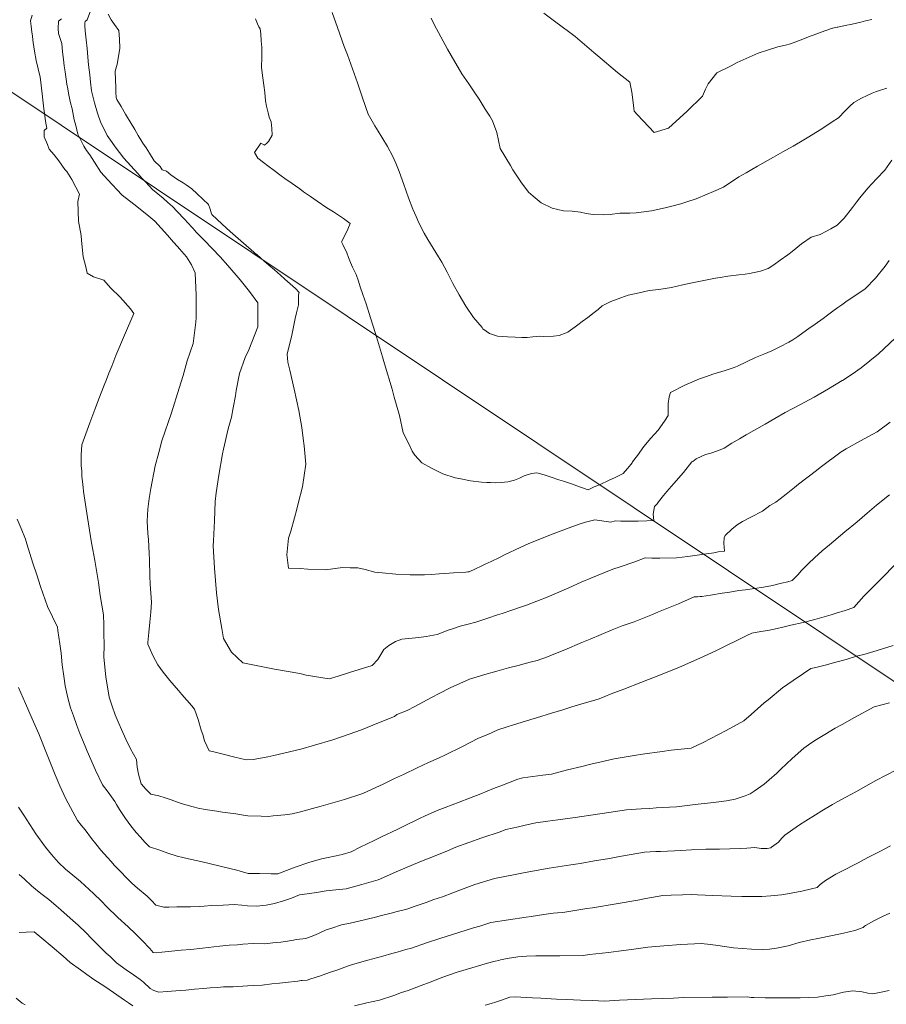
# Model space of a CAD drawing. Header units: inches. Extents: x 11351264 to 11356330, y 6702313 to 6706468.
# Tile 37 of 160: x 11353543 to 11353921, y 6703724 to 6704154. Entities that reach past the tile are written whole.
import ezdxf

# ---------------------------------------------------------------- set-up
doc = ezdxf.new("R2010")
doc.units = ezdxf.units.IN
doc.header["$MEASUREMENT"] = 0
doc.layers.add('Shumate_Contours_clip1', color=7, linetype='Continuous', lineweight=0)
doc.layers.add('Shumate_Parcels_clip1', color=7, linetype='Continuous', lineweight=0)

msp = doc.modelspace()

# ---------------------------------------------------------------- linework, layer by layer
at = {"layer": 'Shumate_Contours_clip1'}
for points, elevation in [([(11353923.01, 6703978.08), (11353917.32, 6703973.85), (11353910.13, 6703969.82), (11353903.87, 6703966.36), (11353901.62, 6703965.11), (11353892.46, 6703958.22), (11353890.81, 6703956.95), (11353882.99, 6703950.91), (11353881.24, 6703949.57), (11353877.64, 6703946.63), (11353874.98, 6703944.6), (11353873.05, 6703943.15), (11353870.42, 6703941.67), (11353867.33, 6703939.2), (11353862.14, 6703936.48), (11353858.48, 6703934.58), (11353856.26, 6703933.14), (11353853.9, 6703931.34), (11353850.93, 6703928.58), (11353850.58, 6703927.46), (11353850.42, 6703925.13), (11353850.64, 6703921.77), (11353847.88, 6703921.34), (11353846.07, 6703921.04), (11353842.81, 6703920.53), (11353840.78, 6703920.21), (11353838.74, 6703919.9), (11353834.65, 6703919.35), (11353829.74, 6703918.76), (11353822.38, 6703918.62), (11353818.94, 6703918.63), (11353816, 6703918.72), (11353811.48, 6703916.99), (11353805.04, 6703914.89), (11353801.82, 6703913.77), (11353792.25, 6703909.98), (11353788.04, 6703908.22), (11353782.68, 6703905.73), (11353776.27, 6703902.95), (11353773.11, 6703901.62), (11353764.1, 6703898.14), (11353763.72, 6703897.99), (11353761.58, 6703897.31), (11353757.71, 6703895.98), (11353753.52, 6703894.48), (11353751.52, 6703893.84), (11353747.23, 6703892.39), (11353742.08, 6703890.74), (11353738.65, 6703889.84), (11353735.14, 6703888.88), (11353732.23, 6703887.86), (11353729.99, 6703887.13), (11353725.04, 6703885.28), (11353720.37, 6703884.38), (11353717.09, 6703884.02), (11353709.74, 6703883.29), (11353706.93, 6703882.25), (11353703.98, 6703880.49), (11353701.84, 6703878.76), (11353699.24, 6703874.35), (11353696.65, 6703871.8), (11353686.86, 6703868.7), (11353681.91, 6703867.05), (11353677.93, 6703865.88), (11353667.84, 6703867.56), (11353665.12, 6703868.22), (11353654.04, 6703870.12), (11353640.23, 6703872.88), (11353635.25, 6703877.62), (11353631.79, 6703883.52), (11353631, 6703887.91), (11353629.63, 6703896.22), (11353628.67, 6703903.48), (11353627.87, 6703914.3), (11353627.26, 6703924.03), (11353627.36, 6703926.27), (11353627.8, 6703934.98), (11353628.09, 6703943.41), (11353628.61, 6703947.15), (11353629.67, 6703954.86), (11353631.25, 6703964.21), (11353631.73, 6703966.29), (11353633.78, 6703975.08), (11353635.26, 6703980.16), (11353635.91, 6703984.25), (11353636.98, 6703989.52), (11353637.33, 6703991.79), (11353638.73, 6703999.33), (11353641.19, 6704006.23), (11353642.84, 6704009.67), (11353644.12, 6704012.97), (11353646.78, 6704019.6), (11353646.82, 6704030.17), (11353643.05, 6704035.14), (11353638.96, 6704040.22), (11353633.67, 6704046.5), (11353630.29, 6704050.18), (11353626.82, 6704053.83), (11353623.33, 6704057.46), (11353620.53, 6704060.34), (11353619.57, 6704061.24), (11353619.46, 6704061.44), (11353617.85, 6704063.15), (11353614.68, 6704066.67), (11353611.57, 6704069.99), (11353609.39, 6704072.2), (11353607.46, 6704073.96), (11353605.37, 6704075.8), (11353603.09, 6704077.67), (11353600.65, 6704079.64), (11353599.29, 6704081.24), (11353597.59, 6704082.97), (11353596.12, 6704084.52), (11353594.33, 6704086.58), (11353591.27, 6704089.95), (11353588.26, 6704093.34), (11353584.37, 6704098.26), (11353583.12, 6704100.14), (11353580.93, 6704103.23), (11353579.11, 6704106.78), (11353578.13, 6704108.8), (11353576.73, 6704113.02), (11353575.44, 6704117.43), (11353574.11, 6704122.69), (11353573.7, 6704126.46), (11353573.34, 6704129.66), (11353572.82, 6704134.07), (11353572.48, 6704137.4), (11353572.12, 6704141.22), (11353571.75, 6704145.04), (11353571.35, 6704148.86), (11353571.13, 6704151.12), (11353571.15, 6704152.42), (11353571.37, 6704153.03), (11353572.14, 6704153.72), (11353573.67, 6704157.64)], 1410), ([(11353923.86, 6704092.46), (11353920.68, 6704088.08), (11353917.15, 6704084.34), (11353913.28, 6704080.23), (11353909.87, 6704076.02), (11353908.42, 6704074.14), (11353906.55, 6704071.77), (11353902.98, 6704067.15), (11353899.93, 6704064.04), (11353897.17, 6704062.46), (11353895.26, 6704061.45), (11353892.53, 6704060), (11353888.61, 6704058.76), (11353884.3, 6704055.94), (11353880.19, 6704052.62), (11353878.31, 6704051.13), (11353875.06, 6704048.78), (11353872.21, 6704046.78), (11353869.68, 6704045.1), (11353866.37, 6704043.99), (11353861.66, 6704042.9), (11353859.64, 6704042.71), (11353856.9, 6704042.38), (11353852.15, 6704041.79), (11353848.77, 6704041.25), (11353847.81, 6704041.07), (11353846.68, 6704040.84), (11353843.83, 6704040.31), (11353836.56, 6704038.87), (11353832.52, 6704038.06), (11353827.51, 6704036.9), (11353822.03, 6704035.99), (11353817.75, 6704035.57), (11353813.39, 6704034.49), (11353808.54, 6704033.45), (11353805.37, 6704032.33), (11353800.98, 6704030.7), (11353797.26, 6704028.86), (11353795.5, 6704027.29), (11353793.66, 6704025.9), (11353790.88, 6704023.77), (11353788.54, 6704022.03), (11353786.57, 6704020.55), (11353785.48, 6704019.73), (11353783.33, 6704018.16), (11353782.24, 6704017.36), (11353781.54, 6704017.06), (11353778.36, 6704015.91), (11353775.98, 6704015.61), (11353771.67, 6704015.46), (11353769.87, 6704015.53), (11353766.92, 6704015.31), (11353764.42, 6704014.99), (11353762.09, 6704014.96), (11353759.23, 6704015.13), (11353755.85, 6704015.26), (11353751.41, 6704015.64), (11353747.92, 6704016.8), (11353745.08, 6704018.83), (11353744.75, 6704019.32), (11353741.01, 6704023.77), (11353737.63, 6704028.63), (11353734.72, 6704033.6), (11353732.02, 6704038.61), (11353729.43, 6704043.49), (11353727.09, 6704047.95), (11353725.73, 6704050.21), (11353724.55, 6704052.16), (11353723.38, 6704054.03), (11353721.05, 6704057.84), (11353719.38, 6704060.56), (11353717.05, 6704065.04), (11353715.94, 6704067.79), (11353714.55, 6704071.06), (11353712.65, 6704075.95), (11353710.51, 6704081.8), (11353708.47, 6704087.48), (11353707.01, 6704091.09), (11353705.64, 6704094.35), (11353703.35, 6704098.34), (11353700.93, 6704102.45), (11353699.39, 6704105.08), (11353697.82, 6704107.48), (11353694.98, 6704112.58), (11353692.44, 6704119.7), (11353690.37, 6704126.25), (11353685.86, 6704138.37), (11353684.48, 6704142.13), (11353681.49, 6704150.43), (11353679.17, 6704156.87)], 1416), ([(11353915.04, 6704153.89), (11353912.29, 6704153.23), (11353910.28, 6704152.75), (11353906.45, 6704151.88), (11353903.35, 6704151.19), (11353900.22, 6704150.51), (11353899.97, 6704150.46), (11353897.96, 6704150.1), (11353897.93, 6704150.1), (11353896.97, 6704149.75), (11353892.93, 6704148.28), (11353889.42, 6704147), (11353888.15, 6704146.54), (11353884.12, 6704144.98), (11353881.85, 6704144.05), (11353879.55, 6704143.2), (11353877.32, 6704142.64), (11353873.98, 6704141.95), (11353869.88, 6704140.68), (11353865.39, 6704139.18), (11353856.26, 6704135.12), (11353853.59, 6704133.68), (11353847.34, 6704130.54), (11353843.53, 6704125.77), (11353842.35, 6704123.4), (11353841.01, 6704120.41), (11353834.21, 6704113.71), (11353831.17, 6704110.97), (11353826.15, 6704106.34), (11353819.95, 6704104.51), (11353812.63, 6704112.25), (11353811.25, 6704113.83), (11353810.55, 6704118.74), (11353810.24, 6704122.08), (11353809.27, 6704126.51), (11353803.98, 6704130.74), (11353795.3, 6704137.94), (11353793.54, 6704139.41), (11353785.44, 6704146.38), (11353782.55, 6704148.58), (11353779.7, 6704150.69), (11353776.36, 6704153.12), (11353771.79, 6704156.7)], 1420), ([(11353928.75, 6703919.57), (11353920.15, 6703910.68), (11353911.53, 6703901.99), (11353909.41, 6703899.63), (11353907.15, 6703897.09), (11353903.43, 6703895.8), (11353899.47, 6703894.57), (11353897.3, 6703893.86), (11353890.21, 6703891.9), (11353885, 6703890.61), (11353879.59, 6703889.36), (11353876.23, 6703888.55), (11353873.63, 6703887.98), (11353869.55, 6703887.1), (11353866.59, 6703886.6), (11353862.58, 6703885.95), (11353860.41, 6703884.83), (11353847.18, 6703878.28), (11353841.17, 6703875.53), (11353831.01, 6703871.07), (11353823.49, 6703868), (11353814.17, 6703864.28), (11353806.72, 6703861.5), (11353801.2, 6703859.41), (11353798.45, 6703858.3), (11353795.83, 6703857.27), (11353793.01, 6703856.4), (11353789.3, 6703855.28), (11353784.02, 6703853.67), (11353779.98, 6703852.44), (11353775.03, 6703850.95), (11353768.5, 6703848.93), (11353766.03, 6703848.17), (11353763.66, 6703847.47), (11353758.4, 6703845.9), (11353755.65, 6703845), (11353751.66, 6703843.74), (11353747.19, 6703841.7), (11353743.22, 6703840), (11353735.87, 6703836.27), (11353728.77, 6703832.75), (11353725.68, 6703831.31), (11353721.36, 6703829.36), (11353716.36, 6703827.05), (11353710.36, 6703824.19), (11353706.53, 6703822.39), (11353701.49, 6703819.97), (11353696.69, 6703817.77), (11353692.69, 6703815.91), (11353684.63, 6703813.26), (11353674.44, 6703810.29), (11353670.69, 6703809.26), (11353668.03, 6703808.59), (11353664.78, 6703807.66), (11353661.77, 6703807.06), (11353658.5, 6703806.49), (11353653.38, 6703806.07), (11353651.31, 6703805.87), (11353648.17, 6703805.91), (11353642.43, 6703806.1), (11353639.64, 6703806.61), (11353637.13, 6703807.06), (11353631.26, 6703807.78), (11353628.79, 6703808.14), (11353623.74, 6703808.93), (11353620.73, 6703809.49), (11353618.53, 6703810.02), (11353613.3, 6703811.5), (11353608.89, 6703813.08), (11353606.28, 6703814), (11353603.44, 6703814.84), (11353599.98, 6703815.65), (11353598.01, 6703817.65), (11353595.74, 6703820.14), (11353594.58, 6703824.32), (11353594.01, 6703827.4), (11353593.7, 6703830.69), (11353591.12, 6703835.45), (11353589.13, 6703839.65), (11353587.19, 6703843.85), (11353586.14, 6703846.13), (11353584.34, 6703850.27), (11353583.08, 6703854.02), (11353581.72, 6703857.91), (11353580.29, 6703866.76), (11353579.52, 6703875.37), (11353579.6, 6703880.75), (11353579.46, 6703885.72), (11353579.47, 6703889.58), (11353579.31, 6703893.85), (11353577.9, 6703902.36), (11353577.09, 6703908.07), (11353575.46, 6703917.68), (11353574.63, 6703922.23), (11353574, 6703925.39), (11353572.32, 6703936.43), (11353570.57, 6703947.77), (11353570.37, 6703949.45), (11353570.34, 6703950.76), (11353569.89, 6703954.39), (11353569.83, 6703956.69), (11353569.59, 6703959.12), (11353569.56, 6703963.72), (11353569.87, 6703968.18), (11353571.61, 6703972.98), (11353573.38, 6703977.75), (11353575.56, 6703983.62), (11353577.56, 6703988.93), (11353578.35, 6703990.86), (11353579.6, 6703994.17), (11353580.64, 6703996.69), (11353581.66, 6703999.39), (11353582.95, 6704002.46), (11353584.68, 6704007.19), (11353588.54, 6704016.08), (11353592.61, 6704025.48), (11353591.06, 6704027.52), (11353586.56, 6704032.59), (11353582.3, 6704036.74), (11353579.42, 6704040.05), (11353574.96, 6704041.43), (11353572.2, 6704043.09), (11353571.65, 6704045.92), (11353570.45, 6704050.18), (11353569.76, 6704057.38), (11353569.52, 6704059.51), (11353568.36, 6704065.82), (11353568.15, 6704074.36), (11353568.87, 6704077.57), (11353567.29, 6704080.72), (11353565.44, 6704083.94), (11353563.22, 6704087.49), (11353562.4, 6704088.32), (11353559.76, 6704092.13), (11353557.71, 6704094.76), (11353555.62, 6704097.2), (11353554.8, 6704099.31), (11353553.41, 6704102.64), (11353553.36, 6704105.38), (11353554.58, 6704106.44), (11353554.18, 6704108.58), (11353553.26, 6704114.92), (11353552.56, 6704121.34), (11353551.76, 6704127.72), (11353551.61, 6704128.67), (11353550.81, 6704132.26), (11353549.94, 6704136.03), (11353549.23, 6704139.99), (11353548.6, 6704143.87), (11353548.47, 6704144.85), (11353548.28, 6704146.72), (11353547.94, 6704148.34), (11353547.64, 6704150.95), (11353547.44, 6704153.35), (11353548.19, 6704155.73)], 1406), ([(11353922.73, 6703946.33), (11353917.13, 6703941.74), (11353913, 6703938.32), (11353908.58, 6703934.52), (11353903.2, 6703930.13), (11353896.54, 6703924.45), (11353893.33, 6703921.79), (11353890.02, 6703918.76), (11353887.44, 6703916.36), (11353884.38, 6703913.23), (11353882.65, 6703911.39), (11353880.28, 6703908.9), (11353878.31, 6703908.37), (11353875.53, 6703907.68), (11353871.61, 6703906.68), (11353867.7, 6703905.99), (11353863.8, 6703905.42), (11353859.91, 6703904.88), (11353856.98, 6703904.48), (11353852.98, 6703903.86), (11353849.61, 6703903.31), (11353844.53, 6703902.47), (11353840.83, 6703901.96), (11353839.99, 6703901.85), (11353838.94, 6703901.73), (11353837.37, 6703901.7), (11353830.52, 6703898.63), (11353821.88, 6703895.19), (11353819.18, 6703894.09), (11353811.18, 6703890.87), (11353805.94, 6703889.04), (11353801.52, 6703887.37), (11353791.95, 6703883.34), (11353788.26, 6703881.75), (11353780.97, 6703878.57), (11353775.37, 6703876.36), (11353773.31, 6703875.6), (11353768.76, 6703874), (11353765.72, 6703873.2), (11353760.47, 6703871.79), (11353756.34, 6703870.75), (11353751.15, 6703869.3), (11353745.99, 6703867.86), (11353739.23, 6703865.74), (11353730.77, 6703862.02), (11353726.05, 6703859.55), (11353722.62, 6703857.77), (11353715.38, 6703853.87), (11353712, 6703852.19), (11353707.56, 6703850.4), (11353706.49, 6703849.46), (11353698.77, 6703846.38), (11353692.84, 6703843.97), (11353689.96, 6703842.95), (11353679.45, 6703839.33), (11353671.54, 6703837), (11353665.54, 6703835.29), (11353653.8, 6703832.47), (11353651.1, 6703831.86), (11353648.76, 6703831.5), (11353644.77, 6703830.75), (11353641.65, 6703830.52), (11353636.64, 6703831.73), (11353631.63, 6703833.05), (11353627.5, 6703834.06), (11353625.55, 6703834.54), (11353623.43, 6703838.91), (11353622.66, 6703841.6), (11353622.01, 6703843.56), (11353620.66, 6703848.26), (11353619.11, 6703852.67), (11353618.97, 6703852.89), (11353617.89, 6703854.22), (11353613.6, 6703859.1), (11353612.02, 6703860.86), (11353608.26, 6703865.25), (11353605.43, 6703868.83), (11353603.12, 6703872.09), (11353600.96, 6703875.83), (11353598.61, 6703881.07), (11353598.63, 6703881.83), (11353599.13, 6703886.19), (11353599.59, 6703890.63), (11353600.01, 6703895.06), (11353600.35, 6703899.46), (11353599.64, 6703907.22), (11353599.6, 6703910.85), (11353599.37, 6703918.05), (11353599.28, 6703920.62), (11353598.93, 6703926.78), (11353598.74, 6703929.4), (11353598.43, 6703934.83), (11353598.72, 6703940.04), (11353599.21, 6703944.63), (11353599.92, 6703949.08), (11353601.83, 6703958.99), (11353603.47, 6703964.75), (11353604.87, 6703969.95), (11353608.99, 6703982.1), (11353612.39, 6703992.91), (11353614.11, 6703998.35), (11353615.88, 6704004.88), (11353618.52, 6704012.42), (11353619.63, 6704021.7), (11353619.76, 6704023.74), (11353619.73, 6704033.48), (11353619.36, 6704043.2), (11353617.73, 6704046.76), (11353615.61, 6704050.25), (11353612.54, 6704053.71), (11353611.66, 6704054.73), (11353609.94, 6704056.67), (11353607.21, 6704059.73), (11353604.47, 6704062.79), (11353601.7, 6704065.82), (11353598.23, 6704068.78), (11353592.57, 6704073.19), (11353587.53, 6704077.15), (11353585.1, 6704079.62), (11353583.26, 6704081.66), (11353581.15, 6704083.84), (11353578.08, 6704087.19), (11353575.36, 6704091.5), (11353573.32, 6704094.71), (11353571.95, 6704096.61), (11353570.77, 6704098.53), (11353569.72, 6704100.52), (11353568.14, 6704103.81), (11353567.24, 6704107.53), (11353566.52, 6704110.11), (11353565.59, 6704114.84), (11353564.95, 6704117.42), (11353564.2, 6704120.83), (11353563.71, 6704123.53), (11353563.26, 6704125.57), (11353562.54, 6704130.99), (11353562.19, 6704133.69), (11353561.87, 6704136.34), (11353561.45, 6704139.75), (11353561.05, 6704143.45), (11353559.68, 6704147.81), (11353559.44, 6704149.99), (11353559.62, 6704153.14), (11353560.93, 6704154.17)], 1408), ([(11353925.19, 6704014.7), (11353917.92, 6704007.93), (11353914.19, 6704004.82), (11353910.37, 6704001.82), (11353906.39, 6703998.97), (11353902.3, 6703996.29), (11353902.26, 6703996.26), (11353902.11, 6703996.17), (11353896.06, 6703992.57), (11353889.84, 6703989.01), (11353883.56, 6703985.59), (11353877.25, 6703982.23), (11353872.62, 6703979.57), (11353868.49, 6703977.17), (11353863.55, 6703974.45), (11353860.11, 6703972.48), (11353857.19, 6703970.82), (11353853.88, 6703968.85), (11353850.53, 6703966.7), (11353849.5, 6703966.22), (11353847.6, 6703965.53), (11353844.65, 6703964.52), (11353842.41, 6703963.95), (11353838.28, 6703961.99), (11353836.86, 6703960.82), (11353836.43, 6703960.69), (11353832.8, 6703956.05), (11353828.53, 6703951.18), (11353825.5, 6703947.75), (11353824.08, 6703946.02), (11353821.9, 6703943.25), (11353821.2, 6703942.38), (11353820.05, 6703941.19), (11353819.57, 6703937.88), (11353819.82, 6703935.11), (11353816.73, 6703934.95), (11353812.96, 6703934.84), (11353810.81, 6703934.84), (11353807.52, 6703934.82), (11353805.4, 6703934.87), (11353802.96, 6703934.95), (11353801.07, 6703934.32), (11353793.95, 6703935.37), (11353789.94, 6703934.29), (11353787.54, 6703933.59), (11353783.93, 6703932.32), (11353779.29, 6703930.59), (11353774.59, 6703928.8), (11353771.36, 6703927.51), (11353765.24, 6703925.01), (11353761.68, 6703923.43), (11353758.9, 6703922.13), (11353756.96, 6703921.23), (11353754.87, 6703920.23), (11353752.4, 6703918.98), (11353748.64, 6703917.14), (11353746.12, 6703915.97), (11353744.3, 6703915.12), (11353741.79, 6703913.95), (11353739.15, 6703912.68), (11353738.91, 6703912.61), (11353738.52, 6703912.61), (11353737.57, 6703912.56), (11353732.23, 6703912.27), (11353728.39, 6703912), (11353725.93, 6703911.83), (11353722.69, 6703911.58), (11353719.64, 6703911.39), (11353717.5, 6703911.31), (11353713.27, 6703911.31), (11353707.03, 6703911.62), (11353701.1, 6703912.3), (11353697.81, 6703912.6), (11353693.63, 6703913.76), (11353690.48, 6703914.49), (11353687.09, 6703914.4), (11353683.74, 6703914.51), (11353676.32, 6703913.61), (11353668.57, 6703913.83), (11353665.19, 6703914.08), (11353660.14, 6703914.26), (11353659.45, 6703920.08), (11353660.21, 6703927.34), (11353661.22, 6703930.49), (11353662.76, 6703936.29), (11353663.84, 6703940.09), (11353664.33, 6703942.44), (11353666.22, 6703949.75), (11353667.79, 6703959.63), (11353667.06, 6703967.64), (11353666.57, 6703970.87), (11353665.99, 6703975.75), (11353664.69, 6703983.09), (11353662.56, 6703992.39), (11353660.69, 6704000.79), (11353659.8, 6704004.22), (11353659.53, 6704007.66), (11353661.54, 6704015.95), (11353663.03, 6704023.3), (11353663.66, 6704025.74), (11353664.52, 6704029.28), (11353664.48, 6704033.64), (11353664.76, 6704034.63), (11353663.16, 6704036.4), (11353658.59, 6704040.5), (11353656.68, 6704042.16), (11353654.05, 6704044.49), (11353651.59, 6704046.62), (11353649.53, 6704048.39), (11353646.42, 6704051.09), (11353645.49, 6704051.82), (11353644.96, 6704052.25), (11353640.45, 6704056.2), (11353634.64, 6704061.3), (11353631.15, 6704064.54), (11353626.58, 6704068.76), (11353626.44, 6704069.04), (11353625.91, 6704071.05), (11353625.13, 6704073.12), (11353622.68, 6704075.38), (11353620.2, 6704077.68), (11353617.91, 6704079.94), (11353615.44, 6704081.72), (11353614.12, 6704082.49), (11353611.68, 6704084.01), (11353608.76, 6704086), (11353606.8, 6704087.66), (11353604.9, 6704088.19), (11353604.04, 6704089.61), (11353601.42, 6704092.15), (11353599.42, 6704095.55), (11353598.01, 6704097.87), (11353596.5, 6704099.87), (11353594.48, 6704103.21), (11353592.95, 6704105.76), (11353590.94, 6704109.12), (11353589.38, 6704111.76), (11353588.95, 6704112.5), (11353586.96, 6704115.86), (11353585.15, 6704118.91), (11353584.89, 6704119.83), (11353584.65, 6704122.14), (11353584.64, 6704124.27), (11353584.58, 6704127.3), (11353584.41, 6704131.25), (11353585.21, 6704134.29), (11353585.87, 6704137.76), (11353586.44, 6704141.41), (11353586.36, 6704145.3), (11353586.02, 6704149.07), (11353584.17, 6704151.68), (11353582.65, 6704153.75), (11353581.35, 6704156.25)], 1412), ([(11353922.65, 6704048.67), (11353920.82, 6704046.09), (11353916.71, 6704040.87), (11353912.07, 6704036.3), (11353908.02, 6704033.49), (11353904.3, 6704031.03), (11353901.88, 6704029.24), (11353900.24, 6704028.04), (11353898.07, 6704026.45), (11353895.72, 6704024.74), (11353893.71, 6704023.3), (11353890.27, 6704020.87), (11353887.53, 6704018.92), (11353884.85, 6704017.03), (11353882.76, 6704015.42), (11353880.5, 6704013.91), (11353878.8, 6704012.96), (11353874.87, 6704010.91), (11353871.41, 6704009.22), (11353867.9, 6704007.77), (11353864.27, 6704006.29), (11353860.35, 6704004.38), (11353856.29, 6704002.43), (11353855.65, 6704002.15), (11353854.93, 6704001.85), (11353850.97, 6704000.52), (11353845.64, 6703998.95), (11353842.74, 6703998.03), (11353839.77, 6703996.98), (11353833.27, 6703994.12), (11353827.1, 6703991), (11353826.44, 6703989.08), (11353826.01, 6703986.12), (11353826, 6703980.87), (11353824.44, 6703978.49), (11353821.61, 6703974.54), (11353818.47, 6703971), (11353815.48, 6703967.34), (11353812.64, 6703963.54), (11353810.43, 6703960.71), (11353810.29, 6703960.2), (11353809.8, 6703959.53), (11353808.3, 6703957.79), (11353806.39, 6703955.55), (11353802.83, 6703953.81), (11353800.03, 6703952.57), (11353796.27, 6703950.85), (11353793.75, 6703949.74), (11353791.1, 6703948.49), (11353787.3, 6703949.84), (11353783.74, 6703951.1), (11353780.28, 6703952.26), (11353778.3, 6703952.91), (11353774.95, 6703953.98), (11353771.91, 6703955.01), (11353768.63, 6703955.93), (11353766.31, 6703955.63), (11353763.19, 6703954.62), (11353761.13, 6703953.59), (11353758.95, 6703952.66), (11353756.05, 6703952.02), (11353753.06, 6703951.61), (11353750.57, 6703951.52), (11353748.37, 6703951.63), (11353746.76, 6703951.65), (11353744.5, 6703951.83), (11353739.64, 6703952.44), (11353735.39, 6703953.27), (11353733.05, 6703953.75), (11353727.62, 6703955.44), (11353722.69, 6703957.98), (11353718.36, 6703960.29), (11353715.28, 6703963.65), (11353714.21, 6703965.4), (11353712.57, 6703968.85), (11353710.2, 6703973.34), (11353708.65, 6703980.94), (11353706.31, 6703989.01), (11353705.4, 6703992.5), (11353702.13, 6704003.5), (11353701.24, 6704006.54), (11353698.13, 6704016.77), (11353695.94, 6704023.65), (11353694.11, 6704029.71), (11353692.63, 6704033.71), (11353691.49, 6704037.14), (11353690.77, 6704039.58), (11353689.76, 6704042.45), (11353688.13, 6704045.67), (11353687.19, 6704047.78), (11353686.4, 6704049.9), (11353685.57, 6704052.02), (11353683.92, 6704055.68), (11353683.27, 6704056.84), (11353684.81, 6704059.54), (11353686.13, 6704062.28), (11353687.1, 6704064.85), (11353684.11, 6704066.99), (11353681.93, 6704068.46), (11353679.78, 6704069.87), (11353676.86, 6704071.66), (11353672.69, 6704074.54), (11353669.76, 6704076.56), (11353666.77, 6704078.67), (11353665.06, 6704079.88), (11353663.19, 6704081.16), (11353661.74, 6704082.19), (11353658.48, 6704084.47), (11353656.9, 6704085.65), (11353656.4, 6704086.03), (11353653.88, 6704087.92), (11353651.18, 6704089.94), (11353649.27, 6704091.37), (11353646.79, 6704093.24), (11353645.35, 6704095.78), (11353648.09, 6704099.8), (11353649.71, 6704098.93), (11353650.74, 6704099.88), (11353651.43, 6704100.59), (11353652.99, 6704103.38), (11353652.92, 6704106.2), (11353652.6, 6704109.23), (11353651.67, 6704111.25), (11353651.25, 6704113.15), (11353650.57, 6704116), (11353650.15, 6704118.31), (11353649.77, 6704122.01), (11353649.39, 6704125.21), (11353648.8, 6704129.47), (11353648.41, 6704133.1), (11353648.44, 6704137.37), (11353648.44, 6704141.64), (11353648.27, 6704144.52), (11353648.02, 6704147.63), (11353647.72, 6704149.85), (11353647.23, 6704150.68), (11353646.59, 6704152.01), (11353645.74, 6704154.15)], 1414), ([(11353921.57, 6704123.91), (11353918.84, 6704123.03), (11353916.67, 6704122.24), (11353915.16, 6704121.63), (11353912.99, 6704120.7), (11353910.54, 6704119.46), (11353907.14, 6704117.61), (11353905.38, 6704116.04), (11353903.4, 6704114), (11353900.42, 6704110.94), (11353897.71, 6704109.16), (11353895.85, 6704107.88), (11353892.5, 6704105.7), (11353887.56, 6704102.58), (11353885.27, 6704101.27), (11353880.66, 6704098.61), (11353876.15, 6704096.06), (11353872.06, 6704093.72), (11353865.15, 6704089.84), (11353860.11, 6704086.92), (11353856.97, 6704085.21), (11353850.18, 6704080.6), (11353845.86, 6704078.7), (11353843.11, 6704077.55), (11353838.29, 6704075.56), (11353834.19, 6704074.27), (11353831.62, 6704073.4), (11353827.63, 6704072.36), (11353824.67, 6704071.58), (11353818.82, 6704070.27), (11353812.08, 6704069.51), (11353809.28, 6704069.3), (11353804.92, 6704069.35), (11353800.67, 6704068.74), (11353797.78, 6704068.56), (11353793.35, 6704068.71), (11353790.23, 6704069.12), (11353787.78, 6704069.78), (11353784.1, 6704070.23), (11353780.27, 6704070.26), (11353775.33, 6704071.48), (11353770.61, 6704073.84), (11353767.13, 6704076.7), (11353764.96, 6704078.52), (11353761.66, 6704082.96), (11353758.14, 6704088.18), (11353757.15, 6704090.06), (11353752.65, 6704097.55), (11353751.24, 6704104.49), (11353749.36, 6704109.6), (11353748.17, 6704111.64), (11353746.14, 6704114.7), (11353743.41, 6704119.01), (11353741.57, 6704121.83), (11353738.99, 6704125.84), (11353735.92, 6704130.2), (11353731.23, 6704138.18), (11353729.65, 6704140.96), (11353726.7, 6704146.25), (11353723.83, 6704151.73), (11353722.47, 6704154.48)], 1418), ([(11353924.43, 6703880.52), (11353917.38, 6703878.3), (11353911.53, 6703876.64), (11353908.32, 6703875.8), (11353903.87, 6703874.42), (11353897.73, 6703872.76), (11353895.22, 6703872.13), (11353890.64, 6703870.92), (11353888.36, 6703870.39), (11353885.23, 6703868.31), (11353880.69, 6703865.21), (11353876.03, 6703862.05), (11353869.68, 6703856.8), (11353867.99, 6703855.45), (11353862.3, 6703850.44), (11353859.1, 6703847.64), (11353851.44, 6703843.34), (11353841.33, 6703838.14), (11353836.09, 6703835.71), (11353827.36, 6703834.75), (11353823.39, 6703834.25), (11353814.87, 6703833.1), (11353811.16, 6703832.52), (11353802.41, 6703831.05), (11353796.74, 6703829.7), (11353792.22, 6703828.63), (11353788.3, 6703827.66), (11353782.04, 6703826.16), (11353775.03, 6703824.38), (11353771.35, 6703823.88), (11353762.51, 6703822.68), (11353760.37, 6703822.17), (11353753.63, 6703819.45), (11353749.77, 6703818), (11353744.16, 6703815.75), (11353739.18, 6703813.87), (11353734.67, 6703812.07), (11353728.61, 6703809.8), (11353725.16, 6703808.44), (11353719.57, 6703806.02), (11353717.66, 6703805.05), (11353710.21, 6703801.53), (11353707.59, 6703800.2), (11353700.84, 6703796.98), (11353697.55, 6703795.31), (11353691.46, 6703792.41), (11353687.53, 6703790.4), (11353683.57, 6703789.18), (11353681, 6703788.68), (11353676.73, 6703787.76), (11353674.55, 6703787.4), (11353669.04, 6703785.76), (11353663.04, 6703783.65), (11353655.51, 6703780.87), (11353652.52, 6703780.77), (11353647.42, 6703780.97), (11353645.37, 6703780.94), (11353642.51, 6703780.95), (11353637.6, 6703782.37), (11353634.52, 6703783.13), (11353630.28, 6703784.13), (11353626.06, 6703785.15), (11353621.82, 6703786.15), (11353617.78, 6703787.11), (11353613.99, 6703787.92), (11353611.57, 6703788.52), (11353607.48, 6703789.87), (11353603.97, 6703791.07), (11353599.46, 6703792.62), (11353597.43, 6703794.68), (11353595.54, 6703796.75), (11353593.53, 6703798.86), (11353591.21, 6703801.82), (11353588.99, 6703804.9), (11353586.34, 6703808.88), (11353584.98, 6703811.03), (11353584.33, 6703812.44), (11353582.84, 6703814.48), (11353581.33, 6703816.49), (11353578.87, 6703819.72), (11353575.81, 6703826.02), (11353572.13, 6703834.37), (11353571.24, 6703836.48), (11353569.02, 6703842.01), (11353567.64, 6703845.6), (11353566.16, 6703849.77), (11353564.82, 6703853.24), (11353563.7, 6703857.67), (11353562.53, 6703862.87), (11353561.93, 6703867.16), (11353561.25, 6703872.11), (11353560.75, 6703877.16), (11353560.18, 6703881.26), (11353559.42, 6703887.03), (11353559.2, 6703888.52), (11353554.84, 6703897.49), (11353551.85, 6703906.23), (11353550.19, 6703911.32), (11353548.46, 6703916.44), (11353545.86, 6703924.89), (11353545.29, 6703926.87), (11353543.35, 6703931.56), (11353541.52, 6703935.64)], 1404), ([(11353922.8, 6703855.4), (11353916.06, 6703853.69), (11353907.49, 6703849.05), (11353902.04, 6703846.08), (11353899.01, 6703844.36), (11353894.54, 6703841.63), (11353890.9, 6703839.44), (11353888.4, 6703837.81), (11353885.28, 6703835.65), (11353880.3, 6703831.22), (11353875.34, 6703826.55), (11353873.48, 6703824.8), (11353870.15, 6703821.84), (11353867.96, 6703819.91), (11353863.6, 6703816.88), (11353861.86, 6703815.69), (11353859.69, 6703814.91), (11353855.4, 6703813.46), (11353851.5, 6703812.73), (11353848.15, 6703812.19), (11353844.54, 6703811.78), (11353840.49, 6703811.39), (11353837.81, 6703811.07), (11353829.67, 6703810.08), (11353826.67, 6703809.9), (11353820.86, 6703809.55), (11353817.98, 6703809.38), (11353814.31, 6703809.16), (11353807.78, 6703808.71), (11353797.23, 6703807.1), (11353795.2, 6703806.83), (11353785.36, 6703805.44), (11353777.77, 6703804.38), (11353773.49, 6703803.76), (11353768.24, 6703803.02), (11353763.56, 6703802.02), (11353760.69, 6703801.35), (11353755.16, 6703800.17), (11353752.59, 6703799.21), (11353744.67, 6703796.46), (11353733.32, 6703792.43), (11353729.65, 6703790.91), (11353725.73, 6703789.3), (11353717.48, 6703785.98), (11353708.18, 6703782.04), (11353699.34, 6703778.21), (11353692.16, 6703776.18), (11353685.33, 6703774.27), (11353680.76, 6703773.81), (11353676.64, 6703773.41), (11353672.42, 6703772.64), (11353670.36, 6703772.41), (11353668.26, 6703772.09), (11353665.01, 6703771.7), (11353661.49, 6703770.19), (11353657.99, 6703769.05), (11353654.08, 6703767.83), (11353650.42, 6703767.11), (11353646.16, 6703766.65), (11353642.27, 6703766.89), (11353639.76, 6703767.13), (11353636.41, 6703767.38), (11353634.06, 6703767.31), (11353631.59, 6703767.18), (11353626.35, 6703766.91), (11353623.35, 6703766.68), (11353621.05, 6703766.47), (11353617.39, 6703766.39), (11353611.39, 6703766.39), (11353607.92, 6703766.27), (11353605.73, 6703766.27), (11353602.19, 6703767.17), (11353600.31, 6703769.1), (11353598.44, 6703771.02), (11353594.14, 6703774.49), (11353591.74, 6703776.76), (11353590.08, 6703778.34), (11353585.99, 6703782.54), (11353583.98, 6703784.63), (11353582.6, 6703786.2), (11353581.06, 6703787.94), (11353578.08, 6703791.17), (11353575.96, 6703793.83), (11353574.01, 6703796.27), (11353571.25, 6703799.94), (11353569.57, 6703802.01), (11353567.93, 6703804.03), (11353562.82, 6703813.6), (11353560.25, 6703819.21), (11353558.23, 6703823.99), (11353554.72, 6703832.82), (11353551.05, 6703841.86), (11353548.14, 6703848.51), (11353545.19, 6703855.13), (11353542.22, 6703862.14)], 1402), ([(11353925.83, 6703826.23), (11353921.38, 6703823.88), (11353916.86, 6703821.49), (11353908.07, 6703816.63), (11353903.66, 6703814.21), (11353899.96, 6703812.24), (11353897.93, 6703811.14), (11353893.2, 6703808.29), (11353890.46, 6703806.61), (11353886.2, 6703803.99), (11353883.4, 6703802.13), (11353880.59, 6703800.22), (11353877.05, 6703797.71), (11353875.57, 6703796.25), (11353874.21, 6703794.66), (11353871.21, 6703792.37), (11353870.98, 6703792.17), (11353869.35, 6703791.91), (11353866.76, 6703791.86), (11353863.96, 6703792.25), (11353860.49, 6703792.03), (11353857.45, 6703791.91), (11353852.94, 6703791.72), (11353848.44, 6703791.6), (11353846.09, 6703791.59), (11353842.55, 6703791.57), (11353836.28, 6703791.28), (11353831.37, 6703790.98), (11353828.82, 6703790.85), (11353822.71, 6703790.61), (11353820.7, 6703790.5), (11353815.66, 6703790.2), (11353813.22, 6703789.78), (11353804.75, 6703788.3), (11353800.35, 6703787.52), (11353793.81, 6703786.44), (11353787.53, 6703785.38), (11353783.48, 6703784.78), (11353773.98, 6703783.32), (11353766.77, 6703781.93), (11353762.16, 6703781.05), (11353758.43, 6703780.36), (11353750.1, 6703778.81), (11353741.63, 6703776.13), (11353734.54, 6703773.45), (11353731.89, 6703772.54), (11353727.43, 6703770.82), (11353723.68, 6703769.56), (11353720.27, 6703768.29), (11353715.47, 6703766.7), (11353711.85, 6703765.3), (11353707.67, 6703764.3), (11353705.04, 6703763.61), (11353700.82, 6703762.59), (11353698.22, 6703761.92), (11353693.96, 6703760.9), (11353691.4, 6703760.23), (11353687.11, 6703759.2), (11353683.34, 6703758.51), (11353679.09, 6703757.14), (11353676.65, 6703756.32), (11353673.19, 6703754.8), (11353671.24, 6703753.87), (11353667.78, 6703752.61), (11353663.61, 6703752.17), (11353661.57, 6703751.65), (11353656.79, 6703751.02), (11353653.37, 6703750.62), (11353649.76, 6703750.25), (11353644.67, 6703750.4), (11353640.21, 6703750.04), (11353637.9, 6703749.84), (11353634.18, 6703749.62), (11353629.99, 6703749.24), (11353627.52, 6703748.9), (11353622.54, 6703748.3), (11353617.45, 6703747.73), (11353613.25, 6703747.43), (11353609.06, 6703747.02), (11353604.86, 6703746.58), (11353602.61, 6703746.27), (11353600.95, 6703746.41), (11353599.49, 6703748.12), (11353596.22, 6703751.66), (11353593.34, 6703754.56), (11353590.15, 6703757.61), (11353585.54, 6703761.67), (11353580.59, 6703766.48), (11353578.37, 6703768.81), (11353574.95, 6703772.2), (11353569.26, 6703777.47), (11353565.93, 6703780.17), (11353562.64, 6703782.89), (11353559.68, 6703785.79), (11353557.58, 6703788.14), (11353556.52, 6703789.29), (11353553.93, 6703792.45), (11353549.72, 6703798.29), (11353544.49, 6703806.48), (11353542.19, 6703809.85)], 1400), ([(11353923.18, 6703792.99), (11353918.56, 6703790.6), (11353913.65, 6703788.03), (11353911.77, 6703787.04), (11353909.06, 6703785.66), (11353906.11, 6703784.14), (11353904.2, 6703783.18), (11353899.39, 6703780.65), (11353894.73, 6703777.94), (11353892.5, 6703776.13), (11353891.14, 6703774.78), (11353888.75, 6703774.23), (11353884.5, 6703773.29), (11353880.58, 6703772.49), (11353878.15, 6703772.03), (11353875.6, 6703771.7), (11353870.95, 6703771.16), (11353867.05, 6703770.9), (11353864.8, 6703770.87), (11353861.1, 6703770.83), (11353858.24, 6703770.86), (11353853.58, 6703771.05), (11353845.61, 6703771.38), (11353838.83, 6703771.69), (11353836.37, 6703771.79), (11353832.26, 6703771.69), (11353827.36, 6703771.44), (11353823.72, 6703771.28), (11353816.26, 6703770), (11353812.8, 6703769.37), (11353803.4, 6703767.77), (11353793.01, 6703766), (11353790.53, 6703765.6), (11353780.05, 6703763.9), (11353777.75, 6703763.78), (11353775.73, 6703763.6), (11353771.75, 6703763.01), (11353766.19, 6703762.22), (11353764, 6703761.91), (11353756.27, 6703760.75), (11353748.55, 6703759.52), (11353743.72, 6703757.98), (11353740.93, 6703757.15), (11353737.78, 6703756.15), (11353731.88, 6703754.29), (11353726.76, 6703752.66), (11353720.46, 6703750.62), (11353713.93, 6703748.41), (11353711.46, 6703747.7), (11353707.62, 6703746.56), (11353705.33, 6703745.96), (11353701.31, 6703744.83), (11353694.76, 6703743.07), (11353688.18, 6703741.23), (11353686, 6703740.49), (11353681.71, 6703738.93), (11353678.57, 6703737.83), (11353676.41, 6703737.06), (11353674.07, 6703736.24), (11353669.49, 6703734.73), (11353668.32, 6703734.38), (11353666.11, 6703734.17), (11353665.73, 6703734.15), (11353664.25, 6703733.92), (11353658.85, 6703733.33), (11353656.21, 6703733.06), (11353652.84, 6703732.72), (11353648.61, 6703732.23), (11353644.99, 6703731.97), (11353642.24, 6703731.83), (11353636.03, 6703731.47), (11353634.25, 6703731.44), (11353631.69, 6703731.41), (11353629.11, 6703731.23), (11353625.87, 6703731.03), (11353623.02, 6703730.78), (11353619.13, 6703730.42), (11353615.24, 6703730.05), (11353612.86, 6703729.82), (11353607.12, 6703729.35), (11353603.54, 6703729.15), (11353601.25, 6703729.87), (11353599.76, 6703730.69), (11353596.81, 6703733.45), (11353595.26, 6703734.63), (11353592.35, 6703736.72), (11353589.26, 6703738.84), (11353585.04, 6703741.96), (11353582.17, 6703744.68), (11353580.52, 6703746.17), (11353578.46, 6703748.18), (11353575.5, 6703751.07), (11353574.07, 6703752.52), (11353571.68, 6703755.05), (11353568.25, 6703758.42), (11353565.91, 6703760.43), (11353563.47, 6703762.61), (11353560.66, 6703765.03), (11353558.69, 6703766.8), (11353555.42, 6703769.64), (11353551.96, 6703772.26), (11353549.57, 6703774.11), (11353547.88, 6703775.57), (11353544.8, 6703778.45), (11353542.44, 6703780.47)], 1398), ([(11353922.95, 6703763.67), (11353920, 6703762.28), (11353916.25, 6703760.39), (11353912.31, 6703758.29), (11353911.83, 6703757.94), (11353911.29, 6703757.4), (11353907.68, 6703756.1), (11353902.74, 6703754.95), (11353897.79, 6703753.9), (11353891.47, 6703752.62), (11353888.34, 6703751.93), (11353883.36, 6703750.75), (11353878.43, 6703749.41), (11353876.26, 6703748.92), (11353873.42, 6703748.34), (11353870.34, 6703747.97), (11353867.42, 6703747.81), (11353862.51, 6703747.94), (11353854.65, 6703748.54), (11353847.81, 6703749.55), (11353844.6, 6703749.94), (11353840.47, 6703750.35), (11353831.52, 6703749.98), (11353824.19, 6703749.34), (11353817.18, 6703748.8), (11353811.02, 6703747.85), (11353804.37, 6703747.06), (11353799.97, 6703746.42), (11353791.69, 6703745.55), (11353788.84, 6703745.17), (11353778.65, 6703745), (11353768.21, 6703744.98), (11353764.18, 6703744.84), (11353760.43, 6703744.53), (11353755.76, 6703743.87), (11353752.73, 6703743.25), (11353751.99, 6703743.02), (11353750.47, 6703742.66), (11353746.58, 6703741.63), (11353744.18, 6703740.93), (11353740.19, 6703739.79), (11353733.85, 6703737.81), (11353727.57, 6703735.73), (11353722, 6703733.54), (11353718.14, 6703732), (11353712.49, 6703729.82), (11353709.59, 6703728.92), (11353706.15, 6703727.66), (11353699.87, 6703725.7), (11353694.41, 6703724.44), (11353688.98, 6703723.18)], 1396), ([(11353592.1, 6703723.1), (11353590.17, 6703724.49), (11353588.51, 6703725.66), (11353583.67, 6703729.02), (11353581.85, 6703730.28), (11353579.86, 6703731.64), (11353575.03, 6703734.7), (11353572, 6703736.88), (11353569.26, 6703738.85), (11353564.77, 6703742.11), (11353561.68, 6703744.9), (11353556.84, 6703748.97), (11353552.32, 6703752.74), (11353549.07, 6703755.47), (11353545.45, 6703755.35), (11353542.39, 6703755.23)], 1396), ([(11353922.61, 6703729.88), (11353917.63, 6703728.82), (11353915.53, 6703728.42), (11353913.25, 6703728.65), (11353910.84, 6703729.2), (11353906.7, 6703729.71), (11353902.62, 6703729.16), (11353898.12, 6703727.98), (11353894.98, 6703727.55), (11353891.3, 6703726.96), (11353883.67, 6703726.62), (11353879.32, 6703726.64), (11353876.08, 6703726.61), (11353868.51, 6703726.72), (11353863.48, 6703726.84), (11353862.3, 6703726.85), (11353861.4, 6703726.94), (11353860.68, 6703727.03), (11353851.97, 6703726.97), (11353845.25, 6703726.98), (11353832.82, 6703726.76), (11353828.41, 6703726.57), (11353818.84, 6703726.27), (11353811.83, 6703725.88), (11353804.8, 6703725.66), (11353798.23, 6703725.17), (11353792.97, 6703725.47), (11353787.76, 6703725.59), (11353781.66, 6703725.95), (11353777.26, 6703726.09), (11353770.39, 6703726.5), (11353766.75, 6703726.61), (11353759.13, 6703727.08), (11353756.91, 6703726.96), (11353754.83, 6703726.24), (11353752.75, 6703725.51), (11353750.67, 6703724.82), (11353748.76, 6703724.19), (11353746.03, 6703723.52)], 1394), ([(11353545.14, 6703723.62), (11353543.73, 6703724.25), (11353541.19, 6703726.47)], 1394)]:
    msp.add_lwpolyline(points, dxfattribs=dict(at, elevation=elevation))
at = {"layer": 'Shumate_Parcels_clip1'}
msp.add_lwpolyline([(11354144, 6703718.5), (11353945, 6703624.5), (11353923, 6703614), (11353553, 6703438.5), (11353483, 6703405.5), (11353401, 6703584.5), (11353338, 6703724), (11353415, 6703758), (11353488, 6703790.5), (11353367, 6704067.5), (11353519, 6704135.5)], close=True, dxfattribs=at)

doc.saveas('drawing.dxf')
